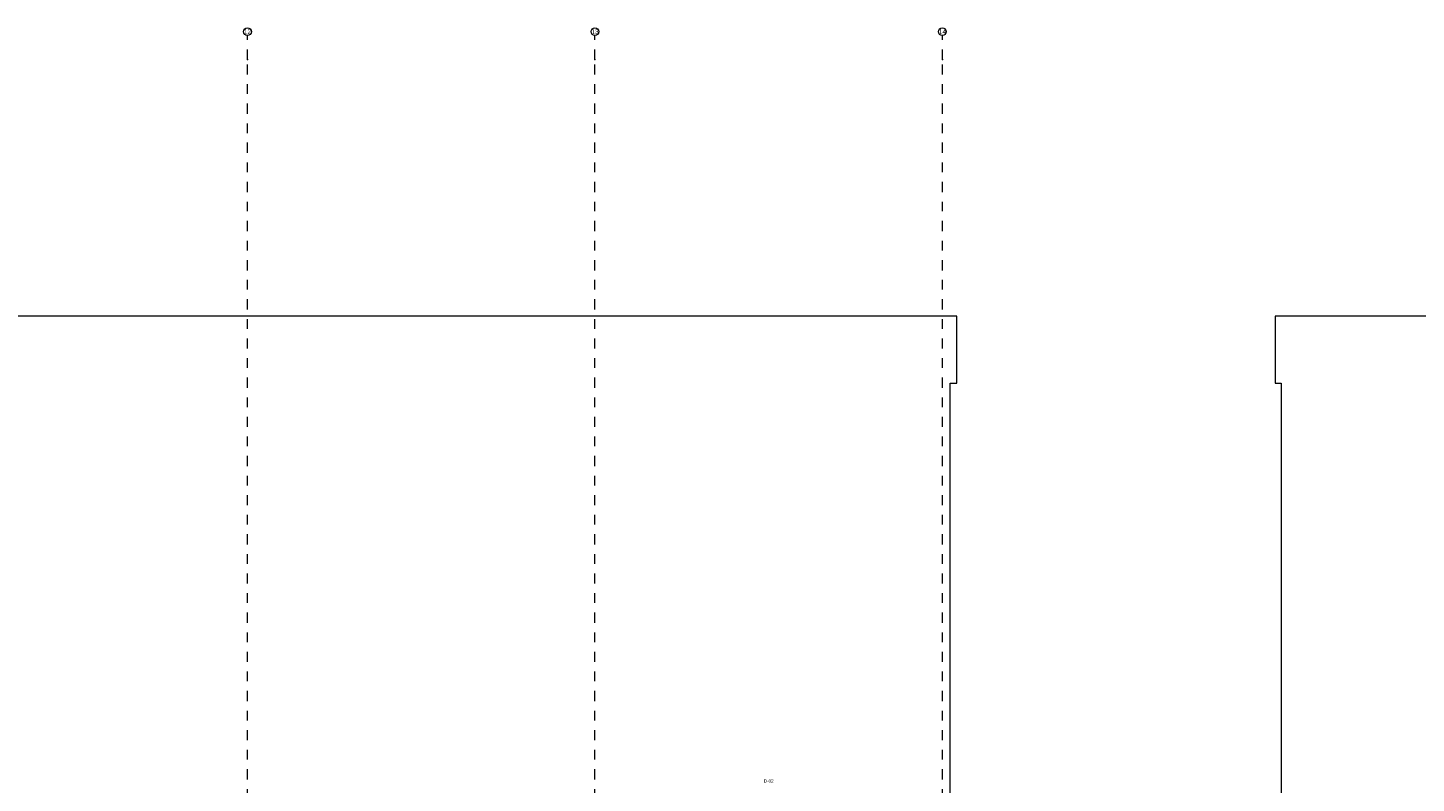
# Model space of a CAD drawing. Header units: metres. Extents: x -3.5 to 65.3, y -10.9 to 16.7.
# Tile 211 of 225: x 37.9 to 52.2, y 8.9 to 16.7. Entities that reach past the tile are written whole.
import ezdxf

# ---------------------------------------------------------------- set-up
doc = ezdxf.new("R2010")
doc.units = ezdxf.units.M
doc.header["$MEASUREMENT"] = 0
doc.linetypes.add('Strichlinie doppelt', pattern=[0.218722, 0.105833, -0.042333, 0.028222, -0.042333])
for name, color, linetype in [('208 - Marker.Detail', 7, 'Continuous'), ('451 - Universal.Achsen Raster', 7, 'Continuous'), ('603 - Struktur.Bodenplatte_ Decke Roh', 7, 'Continuous')]:
    doc.layers.add(name, color=color, linetype=linetype)
doc.styles.add('ERSTELLTER_STIL_1', font='txt')

msp = doc.modelspace()

# ---------------------------------------------------------------- linework, layer by layer
at = {"layer": '451 - Universal.Achsen Raster', "color": 160, "linetype": 'Strichlinie doppelt', "lineweight": 9, "true_color": 0x3232ff}
for p, q in [((40.13, 16.355), (40.13, 16.605)), ((43.73, 16.355), (43.73, 16.605)), ((47.33, 16.355), (47.33, 16.605)), ((40.13, -10.585), (40.13, 16.355)), ((43.73, -10.585), (43.73, 16.355)), ((47.33, -10.585), (47.33, 16.355))]:
    msp.add_line(p, q, dxfattribs=at)
at = {"layer": '451 - Universal.Achsen Raster', "color": 160, "linetype": 'Continuous', "lineweight": 9, "true_color": 0x3232ff}
for centre in [(40.13, 16.645), (43.73, 16.645), (47.33, 16.645)]:
    msp.add_circle(centre, 0.04, dxfattribs=at)
at = {"layer": '451 - Universal.Achsen Raster', "color": 160, "linetype": 'Strichlinie doppelt', "lineweight": 9, "true_color": 0x3232ff}
for p in [(40.13, 16.355), (40.13, 16.355), (43.73, 16.355), (43.73, 16.355), (47.33, 16.355), (47.33, 16.355)]:
    msp.add_point(p, dxfattribs=at)
at = {"layer": '603 - Struktur.Bodenplatte_ Decke Roh', "color": 7, "linetype": 'Continuous', "lineweight": 18, "flags": 128}
msp.add_lwpolyline([(-0.015, 0.005), (62.275, 0.005), (62.275, 13.695), (50.78, 13.695), (50.78, 13.455), (50.78, 13), (50.84, 13), (50.84, 8.585), (49.03, 8.585), (49.03, 8.725), (47.41, 8.725), (47.41, 13), (47.48, 13), (47.48, 13.455), (47.48, 13.695), (14.78, 13.695)], dxfattribs=at)

# ---------------------------------------------------------------- texts
at = {"layer": '208 - Marker.Detail', "color": 30, "lineweight": 25, "true_color": 0xff6e00, "insert": (45.479, 8.861), "char_height": 0.034, "attachment_point": 7, "style": 'ERSTELLTER_STIL_1'}
msp.add_mtext('\\A1;{\\pql;\\fArial|b0|i0|c0|p38;D-02}', dxfattribs=at)
at = {"layer": '451 - Universal.Achsen Raster', "color": 160, "lineweight": 9, "true_color": 0x3232ff, "char_height": 0.05, "attachment_point": 1, "style": 'ERSTELLTER_STIL_1'}
for s, insert in [('\\A1;{\\pql;\\pt0;\\fArial|b0|i0|c0|p38;12}', (40.092, 16.67)), ('\\A1;{\\pql;\\pt0;\\fArial|b0|i0|c0|p38;13}', (43.692, 16.67)), ('\\A1;{\\pql;\\pt0;\\fArial|b0|i0|c0|p38;14}', (47.292, 16.67))]:
    msp.add_mtext(s, dxfattribs=dict(at, insert=insert))

doc.saveas('drawing.dxf')
